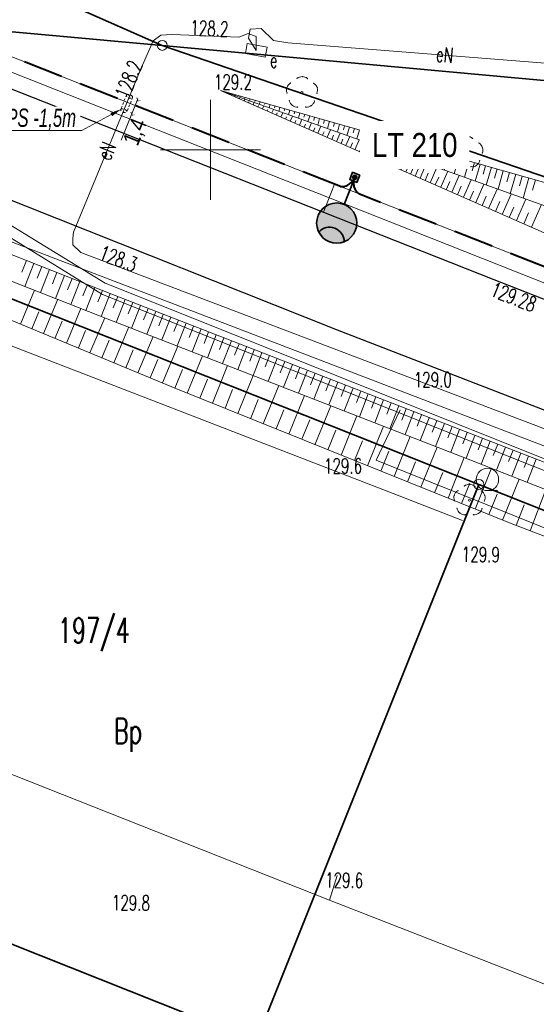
# Model space of a CAD drawing. Header units: metres. Extents: x 6496648 to 6497944, y 5962794 to 5963351.
# Tile 12 of 91: x 6496790 to 6496816, y 5963157 to 5963207. Entities that reach past the tile are written whole.
import ezdxf
from ezdxf import colors
from ezdxf.entities.mleader import LeaderData, LeaderLine
from ezdxf.math import Vec2, Vec3

# ---------------------------------------------------------------- set-up
doc = ezdxf.new("R2010")
doc.units = ezdxf.units.M
doc.header["$MEASUREMENT"] = 0
for name, pattern in [('DASHED', [19.05, 12.7, -6.35]), ('HIDDEN', [0.375, 0.25, -0.125]), ('L_0_04', [1.5, 1, -0.5])]:
    doc.linetypes.add(name, pattern=pattern)
doc.layers.get('0').update_dxf_attribs({"color": 8, "linetype": 'CONTINUOUS', "lineweight": 13})
doc.layers.get('DEFPOINTS').update_dxf_attribs({"linetype": 'CONTINUOUS', "lineweight": 0})
for name, color, linetype, lineweight in [('000_INNE__NIEZYDENTYFIKOWANE_', 8, 'CONTINUOUS', 13), ('210_OZNACZENIE_UzYTKU', 8, 'CONTINUOUS', 13), ('211_NR_DZIAlKI', 7, 'CONTINUOUS', 25), ('217_GRANICA_KONTURU_KLASYFIKCYJNEGO', 8, 'CONTINUOUS', 13), ('218_GRANICA_UzYTKU', 8, 'CONTINUOUS', 13), ('219_LINIA_GRANICY', 3, 'CONTINUOUS', 35), ('drzewo_lisciaste__punkt_', 8, 'CONTINUOUS', 13), ('E_proj_opisy_ośw.', 7, 'CONTINUOUS', 13), ('E_proj_osłona r. dz._obw. 200', 204, 'L_0_04', 20), ('E_proj_osłona r. dz._opis_obw. 100', 204, 'CONTINUOUS', 9), ('E_proj_ośw_latarnia', 1, 'CONTINUOUS', 35), ('E_proj_ośw_linia_obw. 200', 1, 'L_0_04', 40), ('JEZDNIA__POWIERZCHNIA_', 8, 'CONTINUOUS', 25), ('OGRODZENIE_TRWAlE__LINIA_', 8, 'CONTINUOUS', 13), ('PRZEWoD_ELEKTROENERGETYCZNY__LINIA_', 1, 'CONTINUOUS', 13), ('PRZEWoD_ELEKTROENERGETYCZNY__LINIA__ATR1', 1, 'CONTINUOUS', 13), ('PRZEWoD_KANALIZACYJNY__LINIA_', 36, 'CONTINUOUS', 13), ('PRZEWoD_TELEKOMUNIKACYJNY__LINIA_', 30, 'CONTINUOUS', 13), ('PRZEWoD_WODOCIaGOWY__LINIA_', 5, 'CONTINUOUS', 13), ('PUNKT_O_OKREsLONEJ_WYSOKOsCI__SIEc_ELEKTROENERGETYCZNA__ATR3', 1, 'CONTINUOUS', 13), ('PUNKT_WYSOKOsCIOWY_NATURALNY_ATR2', 8, 'CONTINUOUS', 13), ('PUNKT_WYSOKOsCIOWY_SZTUCZNY_ATR2', 8, 'CONTINUOUS', 13), ('RURA_OCHRONNA___PRZEWoD_ELEKTROENERGETYCZNY__LINIA_', 1, 'CONTINUOUS', 13), ('siatka', 8, 'CONTINUOUS', 13), ('SKARPA_NIEUMOCNIONA__POWIERZCHNIA_', 8, 'CONTINUOUS', 13), ('szafa_elektroenergetyczna__punkt_', 1, 'CONTINUOUS', 13), ('SZAFA_ELEKTROENERGETYCZNA__PUNKT__ATR17', 1, 'CONTINUOUS', 13), ('ZAKRZEWIENIE__POWIERZCHNIA_', 8, 'CONTINUOUS', 13), ('zakrzewienie__powierzchnia____symbol', 8, 'CONTINUOUS', 13)]:
    doc.layers.add(name, color=color, linetype=linetype, lineweight=lineweight)
doc.layers.add('E_pomocnicza', color=3, linetype='CONTINUOUS', lineweight=13, plot=False)
doc.styles.add('Annotative', font='simplex.shx')
doc.styles.add('Narrow', font='ARIALN.TTF', dxfattribs={"height": 2})
doc.styles.get("Standard").update_dxf_attribs({"font": 'simplex.shx'})
doc.dimstyles.new('wymiary', dxfattribs={"dimtxt": 0.65, "dimasz": 0.25, "dimexe": 0.25, "dimexo": 1, "dimgap": 0.1, "dimtad": 1, "dimzin": 1, "dimtxsty": 'Annotative', "dimblk": 'OBLIQUE', "dimcen": 0.0025, "dimdle": 0.05, "dimadec": 0, "dimazin": 0, "dimtfac": 1, "dimtmove": 0, "dimatfit": 3, "dimldrblk": 'NONE', "dimfxl": 1, "dimarcsym": 0})

# ---------------------------------------------------------------- blocks, each defined once
blk = doc.blocks.new('GRT')
at = {"color": 0, "linetype": 'Continuous', "lineweight": 18}
blk.add_circle((0, 0), 0.5, dxfattribs=at)
blk = doc.blocks.new('A$C5E955987')
at = {"layer": 'E_proj_ośw_latarnia'}
h = blk.add_hatch(color=7, dxfattribs=at)
h.dxf.hatch_style = 1
h.paths.add_polyline_path([(3.223, 1.824, 1), (3.408, 1.892, 1)], flags=0)
h.paths.add_polyline_path([(3.2, 1.606), (3.567, 1.742), (3.431, 2.111), (3.064, 1.976)])
h.paths.add_polyline_path([(3.223, 1.824, -1), (3.408, 1.892, -1)], flags=16)
h.paths.add_polyline_path([(0.071, 1.38, -0.683546), (0.557, 0.106, 0.679532), (1.952, 1.355, 0.687575)])
h = blk.add_hatch(color=7, dxfattribs=at)
h.dxf.hatch_style = 1
h.paths.add_polyline_path([(3.223, 1.824, 1), (3.408, 1.892, 1)])
blk.add_hatch(color=256, dxfattribs=at).paths.add_polyline_path([(0.071, 1.38, 0.389707), (0.557, 0.106), (0.557, 0.106, 0.683546)])
blk.add_lwpolyline([(3.567, 1.742), (3.2, 1.606), (3.064, 1.976), (3.431, 2.111)], close=True, dxfattribs=at)
at = {"layer": 'E_proj_ośw_latarnia', "flags": 128}
blk.add_lwpolyline([(3.132, 1.791), (1.952, 1.355)], dxfattribs=at)
at = {"layer": 'E_proj_ośw_latarnia'}
blk.add_lwpolyline([(0.071, 1.38, 0.389707), (0.557, 0.106), (0.557, 0.106, 0.683546)], format="xyb", close=True, dxfattribs=at)
for centre, radius in [((1.007, 1.007), 1.007), ((3.315, 1.858), 0.0984)]:
    blk.add_circle(centre, radius, dxfattribs=at)
blk = doc.blocks.new('_Oblique')
at = {"color": 0, "linetype": 'ByBlock', "lineweight": -2}
blk.add_line((-0.5, -0.5), (0.5, 0.5), dxfattribs=at)
blk = doc.blocks.new('*D47')
at = {"layer": 'DEFPOINTS', "color": 0}
for p in [(-1.281, 0.597), (0, 0), (-1.612, -0.112)]:
    blk.add_point(p, dxfattribs=at)
at = {"layer": 'E_pomocnicza', "color": 0, "lineweight": -2}
for p, q in [((-1.612, -0.112), (-3.941, 0.974)), ((-1.703, -0.309), (-1.717, -0.339)), ((-0.286, -0.731), (-1.612, -0.112)), ((-0.423, -0.906), (-0.437, -0.936))]:
    blk.add_line(p, q, dxfattribs=at)
at = {"layer": 'E_pomocnicza', "color": 0, "lineweight": -2, "xscale": 0.25, "yscale": 0.25, "zscale": 0.25}
for p, rotation in [((-1.612, -0.112), 154.997883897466), ((-0.331, -0.71), 334.997883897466)]:
    blk.add_blockref('_Oblique', p, dxfattribs=dict(at, rotation=rotation))
at = {"layer": 'E_pomocnicza', "color": 0, "linetype": 'Continuous', "lineweight": 0, "insert": (-3.313, -0.424), "char_height": 2, "attachment_point": 5, "rotation": 334.99788, "style": 'Narrow'}
blk.add_mtext('{\\H0.75x;1,4}', dxfattribs=at)
blk = doc.blocks.new('_None')
blk = doc.blocks.new('*U46')
at = {"linetype": 'HIDDEN', "ltscale": 0.2}
for p, q in [((-0.127, -0.272), (-1.408, 0.325)), ((0.127, 0.272), (-1.154, 0.869))]:
    blk.add_line(p, q, dxfattribs=at)
at = {"linetype": 'DASHED', "ltscale": 0.02}
for centre in [(-1.281, 0.597), (0, 0)]:
    blk.add_ellipse(centre, major_axis=(0.127, 0.272), ratio=0.5, dxfattribs=at)
at = {"layer": 'E_pomocnicza', "color": 4, "lineweight": 0}
dim = blk.add_aligned_dim(p1=(0, 0), p2=(-1.281, 0.597), distance=0.783, text='{\\H0.75x;<>}', dimstyle='wymiary', override={"dimtxt": 1.3, "dimtad": 2, "dimdec": 1, "dimlfac": 1, "dimrnd": 0, "dimtxsty": 'Narrow'}, dxfattribs=at)
dim.commit()
dim.dimension.update_dxf_attribs({"geometry": '*D47', "text_midpoint": (-3.313, -0.424)})

msp = doc.modelspace()

# ---------------------------------------------------------------- linework, layer by layer
at = {"layer": '000_INNE__NIEZYDENTYFIKOWANE_', "flags": 128}
for points in [[(6496800.52, 5963202.95), (6496800.52, 5963202.96)], [(6496800.75, 5963202.85), (6496800.76, 5963202.87)], [(6496800.99, 5963202.82), (6496800.98, 5963202.79)], [(6496800.98, 5963202.75), (6496800.99, 5963202.77)], [(6496801.22, 5963202.65), (6496801.24, 5963202.7)], [(6496801.24, 5963202.75), (6496801.23, 5963202.73)], [(6496801.45, 5963202.55), (6496801.46, 5963202.58)], [(6496801.49, 5963202.68), (6496801.47, 5963202.62)], [(6496801.68, 5963202.45), (6496801.72, 5963202.53)], [(6496801.74, 5963202.61), (6496801.72, 5963202.57)], [(6496801.91, 5963202.34), (6496801.93, 5963202.4)], [(6496801.98, 5963202.54), (6496801.96, 5963202.44)], [(6496802.14, 5963202.24), (6496802.19, 5963202.36)], [(6496802.23, 5963202.47), (6496802.22, 5963202.41)], [(6496802.48, 5963202.4), (6496802.44, 5963202.27)], [(6496802.37, 5963202.14), (6496802.4, 5963202.21)], [(6496802.6, 5963202.04), (6496802.67, 5963202.19)], [(6496802.73, 5963202.33), (6496802.71, 5963202.26)], [(6496802.83, 5963201.94), (6496802.87, 5963202.02)], [(6496802.98, 5963202.26), (6496802.93, 5963202.1)], [(6496803.07, 5963201.84), (6496803.15, 5963202.02)], [(6496803.23, 5963202.19), (6496803.2, 5963202.1)], [(6496803.48, 5963202.12), (6496803.42, 5963201.92)], [(6496803.53, 5963201.63), (6496803.63, 5963201.85)], [(6496803.72, 5963202.05), (6496803.69, 5963201.94)], [(6496803.97, 5963201.98), (6496803.91, 5963201.75)], [(6496804.22, 5963201.91), (6496804.19, 5963201.79)], [(6496803.3, 5963201.73), (6496803.34, 5963201.84)], [(6496803.76, 5963201.53), (6496803.81, 5963201.65)], [(6496803.99, 5963201.43), (6496804.1, 5963201.68)], [(6496804.22, 5963201.33), (6496804.28, 5963201.46)], [(6496804.47, 5963201.84), (6496804.4, 5963201.58)], [(6496804.45, 5963201.23), (6496804.58, 5963201.51)], [(6496804.72, 5963201.77), (6496804.68, 5963201.63)], [(6496804.97, 5963201.7), (6496804.88, 5963201.4)], [(6496805.21, 5963201.63), (6496805.17, 5963201.47)], [(6496805.46, 5963201.56), (6496805.37, 5963201.23)], [(6496805.71, 5963201.49), (6496805.66, 5963201.31)], [(6496805.96, 5963201.42), (6496805.86, 5963201.06)], [(6496804.69, 5963201.12), (6496804.75, 5963201.28)], [(6496804.92, 5963201.02), (6496805.06, 5963201.34)], [(6496805.15, 5963200.92), (6496805.22, 5963201.09)], [(6496805.38, 5963200.82), (6496805.53, 5963201.17)], [(6496805.61, 5963200.72), (6496805.69, 5963200.9)], [(6496805.84, 5963200.62), (6496806.01, 5963201)], [(6496806.21, 5963201.34), (6496806.16, 5963201.16)], [(6496806.46, 5963201.27), (6496806.35, 5963200.88)], [(6496806.71, 5963201.2), (6496806.65, 5963201)], [(6496806.95, 5963201.13), (6496806.83, 5963200.71)], [(6496807.2, 5963201.06), (6496807.14, 5963200.84)], [(6496807.45, 5963200.99), (6496807.32, 5963200.54)], [(6496807.7, 5963200.92), (6496807.63, 5963200.69)], [(6496806.07, 5963200.51), (6496806.16, 5963200.72)], [(6496806.3, 5963200.41), (6496806.49, 5963200.83)], [(6496806.54, 5963200.31), (6496806.63, 5963200.53)], [(6496806.77, 5963200.21), (6496806.97, 5963200.66)], [(6496807.23, 5963200), (6496807.44, 5963200.49)], [(6496807.95, 5963200.85), (6496807.81, 5963200.36)], [(6496808.2, 5963200.78), (6496808.12, 5963200.53)], [(6496808.44, 5963200.71), (6496808.3, 5963200.19)], [(6496808.69, 5963200.64), (6496808.62, 5963200.37)], [(6496808.94, 5963200.57), (6496808.78, 5963200.02)], [(6496809.19, 5963200.5), (6496809.11, 5963200.21)], [(6496809.44, 5963200.43), (6496809.27, 5963199.84)], [(6496807, 5963200.11), (6496807.1, 5963200.34)], [(6496807.46, 5963199.9), (6496807.57, 5963200.15)], [(6496807.69, 5963199.8), (6496807.92, 5963200.32)], [(6496807.92, 5963199.7), (6496808.04, 5963199.97)], [(6496808.16, 5963199.6), (6496808.4, 5963200.15)], [(6496808.62, 5963199.39), (6496808.88, 5963199.98)], [(6496809.69, 5963200.36), (6496809.6, 5963200.06)], [(6496809.93, 5963200.29), (6496809.76, 5963199.67)], [(6496810.18, 5963200.22), (6496810.09, 5963199.9)], [(6496810.43, 5963200.15), (6496810.25, 5963199.49)], [(6496810.68, 5963200.08), (6496810.59, 5963199.74)], [(6496810.93, 5963200.01), (6496810.73, 5963199.32)], [(6496811.18, 5963199.94), (6496811.08, 5963199.59)], [(6496808.39, 5963199.5), (6496808.51, 5963199.78)], [(6496808.85, 5963199.29), (6496808.98, 5963199.59)], [(6496809.08, 5963199.19), (6496809.35, 5963199.81)], [(6496809.31, 5963199.09), (6496809.45, 5963199.41)], [(6496809.54, 5963198.99), (6496809.83, 5963199.64)], [(6496810.01, 5963198.78), (6496810.31, 5963199.47)], [(6496811.43, 5963199.87), (6496811.22, 5963199.15)], [(6496811.67, 5963199.8), (6496811.56, 5963199.43)], [(6496811.91, 5963199.73), (6496811.7, 5963198.98)], [(6496812.16, 5963199.66), (6496812.05, 5963199.27)], [(6496812.41, 5963199.59), (6496812.19, 5963198.8)], [(6496812.67, 5963199.51), (6496812.56, 5963199.11)], [(6496812.94, 5963199.44), (6496812.71, 5963198.62)], [(6496809.77, 5963198.89), (6496809.92, 5963199.22)], [(6496810.24, 5963198.68), (6496810.4, 5963199.03)], [(6496810.49, 5963198.57), (6496810.8, 5963199.3)], [(6496810.99, 5963198.35), (6496811.32, 5963199.11)], [(6496811.52, 5963198.12), (6496811.87, 5963198.92)], [(6496813.21, 5963199.36), (6496813.09, 5963198.94)], [(6496813.49, 5963199.28), (6496813.24, 5963198.43)], [(6496813.77, 5963199.2), (6496813.64, 5963198.77)], [(6496814.06, 5963199.12), (6496813.8, 5963198.23)], [(6496814.35, 5963199.04), (6496814.22, 5963198.58)], [(6496814.65, 5963198.95), (6496814.39, 5963198.02)], [(6496810.74, 5963198.46), (6496810.9, 5963198.83)], [(6496811.25, 5963198.24), (6496811.42, 5963198.63)], [(6496811.8, 5963198), (6496811.98, 5963198.41)], [(6496812.08, 5963197.87), (6496812.45, 5963198.71)], [(6496812.66, 5963197.62), (6496813.05, 5963198.5)], [(6496814.96, 5963198.86), (6496814.83, 5963198.39)], [(6496815.28, 5963198.77), (6496815, 5963197.8)], [(6496815.6, 5963198.68), (6496815.46, 5963198.19)], [(6496815.93, 5963198.59), (6496815.64, 5963197.57)], [(6496816.26, 5963198.49), (6496816.12, 5963197.98)], [(6496812.37, 5963197.75), (6496812.55, 5963198.18)], [(6496812.97, 5963197.48), (6496813.16, 5963197.93)], [(6496813.28, 5963197.35), (6496813.68, 5963198.27)], [(6496813.92, 5963197.06), (6496814.35, 5963198.03)], [(6496813.6, 5963197.21), (6496813.8, 5963197.68)], [(6496814.6, 5963196.76), (6496815.05, 5963197.78)], [(6496815.31, 5963196.45), (6496815.78, 5963197.52)], [(6496814.26, 5963196.91), (6496814.48, 5963197.41)], [(6496814.95, 5963196.61), (6496815.18, 5963197.13)], [(6496816.06, 5963196.12), (6496816.56, 5963197.25)], [(6496815.68, 5963196.29), (6496815.92, 5963196.84)], [(6496790.79, 5963194.45), (6496790.57, 5963193.88)], [(6496791.17, 5963194.3), (6496790.72, 5963193.16)], [(6496791.56, 5963194.15), (6496791.33, 5963193.58)], [(6496791.94, 5963194), (6496791.49, 5963192.86)], [(6496792.32, 5963193.85), (6496792.09, 5963193.28)], [(6496792.7, 5963193.7), (6496792.25, 5963192.56)], [(6496793.08, 5963193.55), (6496792.85, 5963192.98)], [(6496793.46, 5963193.4), (6496793.01, 5963192.26)], [(6496793.84, 5963193.25), (6496793.61, 5963192.68)], [(6496794.22, 5963193.1), (6496793.77, 5963191.96)], [(6496790.5, 5963191.27), (6496791.2, 5963192.97)], [(6496791.64, 5963190.8), (6496792.36, 5963192.52)], [(6496794.6, 5963192.95), (6496794.37, 5963192.38)], [(6496794.98, 5963192.8), (6496794.53, 5963191.66)], [(6496795.36, 5963192.65), (6496795.13, 5963192.08)], [(6496795.74, 5963192.5), (6496795.29, 5963191.36)], [(6496792.8, 5963190.32), (6496793.52, 5963192.06)], [(6496796.12, 5963192.36), (6496795.89, 5963191.79)], [(6496796.5, 5963192.21), (6496796.05, 5963191.07)], [(6496796.88, 5963192.06), (6496796.65, 5963191.49)], [(6496791.07, 5963191.04), (6496791.42, 5963191.89)], [(6496793.97, 5963189.83), (6496794.71, 5963191.59)], [(6496797.26, 5963191.91), (6496796.81, 5963190.77)], [(6496797.64, 5963191.76), (6496797.41, 5963191.19)], [(6496798.02, 5963191.62), (6496797.57, 5963190.48)], [(6496792.22, 5963190.56), (6496792.58, 5963191.42)], [(6496795.17, 5963189.34), (6496795.91, 5963191.13)], [(6496798.4, 5963191.47), (6496798.17, 5963190.9)], [(6496798.78, 5963191.32), (6496798.33, 5963190.18)], [(6496799.15, 5963191.17), (6496798.93, 5963190.6)], [(6496799.53, 5963191.03), (6496799.09, 5963189.89)], [(6496793.39, 5963190.08), (6496793.75, 5963190.95)], [(6496796.37, 5963188.84), (6496797.13, 5963190.65)], [(6496799.91, 5963190.88), (6496799.69, 5963190.31)], [(6496800.29, 5963190.73), (6496799.85, 5963189.59)], [(6496800.67, 5963190.58), (6496800.45, 5963190.01)], [(6496794.57, 5963189.59), (6496794.94, 5963190.47)], [(6496797.6, 5963188.33), (6496798.36, 5963190.17)], [(6496801.05, 5963190.44), (6496800.61, 5963189.3)], [(6496801.43, 5963190.29), (6496801.21, 5963189.72)], [(6496801.81, 5963190.14), (6496801.37, 5963189)], [(6496795.77, 5963189.09), (6496796.14, 5963189.99)], [(6496798.84, 5963187.82), (6496799.6, 5963189.69)], [(6496802.19, 5963189.99), (6496801.97, 5963189.42)], [(6496802.57, 5963189.84), (6496802.13, 5963188.7)], [(6496802.96, 5963189.7), (6496802.73, 5963189.13)], [(6496803.34, 5963189.55), (6496802.89, 5963188.41)], [(6496796.98, 5963188.58), (6496797.36, 5963189.5)], [(6496800.1, 5963187.31), (6496800.86, 5963189.2)], [(6496803.72, 5963189.4), (6496803.49, 5963188.83)], [(6496804.1, 5963189.25), (6496803.65, 5963188.11)], [(6496804.48, 5963189.11), (6496804.25, 5963188.54)], [(6496798.22, 5963188.07), (6496798.6, 5963189)], [(6496801.37, 5963186.8), (6496802.13, 5963188.7)], [(6496804.86, 5963188.96), (6496804.41, 5963187.82)], [(6496805.24, 5963188.81), (6496805.01, 5963188.24)], [(6496805.62, 5963188.66), (6496805.17, 5963187.52)], [(6496799.47, 5963187.57), (6496799.85, 5963188.51)], [(6496802.64, 5963186.29), (6496803.42, 5963188.2)], [(6496806, 5963188.51), (6496805.77, 5963187.94)], [(6496806.38, 5963188.37), (6496805.93, 5963187.23)], [(6496806.76, 5963188.22), (6496806.54, 5963187.65)], [(6496807.14, 5963188.07), (6496806.69, 5963186.93)], [(6496800.73, 5963187.06), (6496801.11, 5963188)], [(6496803.93, 5963185.77), (6496804.71, 5963187.7)], [(6496807.52, 5963187.92), (6496807.3, 5963187.35)], [(6496807.9, 5963187.78), (6496807.45, 5963186.63)], [(6496808.28, 5963187.63), (6496808.06, 5963187.06)], [(6496802, 5963186.54), (6496802.39, 5963187.5)], [(6496805.23, 5963185.24), (6496806.02, 5963187.19)], [(6496808.66, 5963187.48), (6496808.22, 5963186.34)], [(6496809.04, 5963187.33), (6496808.82, 5963186.76)], [(6496809.42, 5963187.18), (6496808.98, 5963186.04)], [(6496803.29, 5963186.03), (6496803.67, 5963186.99)], [(6496806.54, 5963184.72), (6496807.33, 5963186.68)], [(6496809.8, 5963187.04), (6496809.58, 5963186.47)], [(6496810.18, 5963186.89), (6496809.74, 5963185.75)], [(6496810.56, 5963186.74), (6496810.34, 5963186.17)], [(6496810.94, 5963186.59), (6496810.5, 5963185.45)], [(6496804.58, 5963185.51), (6496804.97, 5963186.48)], [(6496807.86, 5963184.18), (6496808.66, 5963186.17)], [(6496811.33, 5963186.44), (6496811.1, 5963185.87)], [(6496811.71, 5963186.3), (6496811.26, 5963185.15)], [(6496812.09, 5963186.15), (6496811.87, 5963185.58)], [(6496805.88, 5963184.98), (6496806.28, 5963185.96)], [(6496809.19, 5963183.65), (6496810, 5963185.65)], [(6496812.47, 5963186), (6496812.02, 5963184.86)], [(6496812.85, 5963185.85), (6496812.63, 5963185.28)], [(6496813.23, 5963185.7), (6496812.79, 5963184.56)], [(6496807.2, 5963184.45), (6496807.6, 5963185.44)], [(6496810.53, 5963183.11), (6496811.34, 5963185.12)], [(6496813.61, 5963185.56), (6496813.39, 5963184.98)], [(6496814, 5963185.41), (6496813.55, 5963184.26)], [(6496814.38, 5963185.26), (6496814.15, 5963184.69)], [(6496814.76, 5963185.11), (6496814.31, 5963183.96)], [(6496808.52, 5963183.92), (6496808.92, 5963184.91)], [(6496815.14, 5963184.96), (6496814.92, 5963184.39)], [(6496815.53, 5963184.81), (6496815.08, 5963183.66)], [(6496815.91, 5963184.66), (6496815.69, 5963184.09)], [(6496809.86, 5963183.38), (6496810.26, 5963184.38)], [(6496811.89, 5963182.56), (6496812.7, 5963184.59)], [(6496816.3, 5963184.51), (6496815.85, 5963183.36)], [(6496811.21, 5963182.83), (6496811.62, 5963183.85)], [(6496813.25, 5963182.01), (6496814.07, 5963184.06)], [(6496812.56, 5963182.29), (6496812.98, 5963183.31)], [(6496814.62, 5963181.46), (6496815.44, 5963183.52)], [(6496813.93, 5963181.74), (6496814.34, 5963182.76)], [(6496815.99, 5963180.93), (6496816.78, 5963182.99)], [(6496815.3, 5963181.19), (6496815.7, 5963182.23)]]:
    msp.add_lwpolyline(points, dxfattribs=at)
at = {"layer": '217_GRANICA_KONTURU_KLASYFIKCYJNEGO', "flags": 128}
for points in [[(6496797.59, 5963205.22), (6496845.62, 5963188.72)], [(6496952.08, 5963191.05), (6496797.59, 5963205.22)]]:
    msp.add_lwpolyline(points, dxfattribs=at)
at = {"layer": '218_GRANICA_UzYTKU', "flags": 128}
for points in [[(6496797.59, 5963205.22), (6496777.48, 5963214.09)], [(6496774.89, 5963207.29), (6496797.59, 5963205.22)], [(6496845.62, 5963188.72), (6496797.59, 5963205.22)], [(6496952.08, 5963191.05), (6496797.59, 5963205.22)], [(6496813.43, 5963183.25), (6496774.91, 5963198.54)], [(6496802.28, 5963155.39), (6496813.43, 5963183.25)], [(6496842.24, 5963171.81), (6496813.43, 5963183.25)], [(6496776.59, 5963165.6), (6496798.96, 5963156.71)]]:
    msp.add_lwpolyline(points, dxfattribs=at)
at = {"layer": '219_LINIA_GRANICY', "flags": 128}
for points in [[(6496797.59, 5963205.22), (6496777.48, 5963214.09)], [(6496797.59, 5963205.22), (6496774.89, 5963207.29)], [(6496952.08, 5963191.05), (6496797.59, 5963205.22)], [(6496797.59, 5963205.22), (6496845.62, 5963188.72)], [(6496813.43, 5963183.25), (6496774.91, 5963198.54)], [(6496813.43, 5963183.25), (6496802.28, 5963155.39)], [(6496842.24, 5963171.81), (6496813.43, 5963183.25)], [(6496798.96, 5963156.71), (6496776.59, 5963165.6)]]:
    msp.add_lwpolyline(points, dxfattribs=at)
at = {"layer": 'DEFPOINTS', "linetype": 'Continuous'}
for points in [[(6497088.043, 5963087.571), (6497060.045, 5963098.826), (6497042.297, 5963105.911), (6497018.375, 5963115.111), (6496987.875, 5963126.752), (6496948.56, 5963142.251), (6496913.72, 5963155.871), (6496877.688, 5963170.071), (6496842.01, 5963184.196), (6496806.205, 5963198.271), (6496777.12, 5963209.766), (6496767.44, 5963213.646), (6496738.46, 5963225.696), (6496718.82, 5963233.986)], [(6497071.639, 5963093.954), (6497024.971, 5963111.9), (6497028.163, 5963110.672), (6497028.625, 5963111.871), (6497028.163, 5963110.672), (6496981.543, 5963128.742), (6496986.835, 5963126.691), (6496987.225, 5963127.696), (6496986.835, 5963126.691), (6496940.267, 5963144.895), (6496946.338, 5963142.526), (6496946.539, 5963143.041), (6496946.338, 5963142.526), (6496899.759, 5963160.703), (6496900.187, 5963161.782), (6496899.765, 5963160.7), (6496853.189, 5963178.884), (6496853.577, 5963180.128), (6496853.189, 5963178.884), (6496806.7, 5963197.289), (6496807.198, 5963198.562), (6496806.7, 5963197.289), (6496760.21, 5963215.694)], [(6496805.655, 5963196.875), (6496806.205, 5963198.271)], [(6497070.793, 5963058.866), (6497024.401, 5963077.514), (6497024.662, 5963078.097), (6497024.401, 5963077.514), (6496977.733, 5963095.461), (6496980.926, 5963094.233), (6496981.387, 5963095.432), (6496980.926, 5963094.233), (6496934.305, 5963112.302), (6496939.597, 5963110.251), (6496939.987, 5963111.256), (6496939.597, 5963110.251), (6496893.029, 5963128.456), (6496899.1, 5963126.087), (6496899.301, 5963126.601), (6496899.1, 5963126.087), (6496852.521, 5963144.263), (6496852.95, 5963145.343), (6496852.527, 5963144.261), (6496805.951, 5963162.445), (6496806.339, 5963163.688), (6496805.951, 5963162.445), (6496759.462, 5963180.849)]]:
    msp.add_lwpolyline(points, dxfattribs=at)
at = {"layer": 'drzewo_lisciaste__punkt_'}
for centre in [(6496804.58, 5963202.86), (6496812.85, 5963199.87), (6496812.96, 5963182.46)]:
    msp.add_circle(centre, 0.05, dxfattribs=at)
for centre, radius, start, end in [((6496804.191, 5963202.99), 0.389, 119.7173, 203.0228), ((6496804.588, 5963203.215), 0.445, 53.1439, 126.817), ((6496804.992, 5963202.995), 0.367, 333.1719, 61.0536), ((6496804.363, 5963202.565), 0.435, 195.6582, 271.2476), ((6496804.801, 5963202.558), 0.427, 266.5015, 343.4013), ((6496812.839, 5963200.28), 0.39, 46.2859, 129.6468), ((6496812.466, 5963200.005), 0.392, 120.7066, 203.3972), ((6496813.216, 5963199.983), 0.417, 338.8042, 56.9661), ((6496812.619, 5963199.562), 0.415, 194.4112, 273.301), ((6496813.092, 5963199.544), 0.395, 263.3048, 345.9885), ((6496812.959, 5963182.859), 0.401, 48.3363, 129.6338), ((6496812.6, 5963182.586), 0.419, 122.9934, 200.8546), ((6496813.333, 5963182.57), 0.411, 338.8118, 57.9928), ((6496812.743, 5963182.155), 0.426, 194.2836, 271.3098), ((6496813.183, 5963182.164), 0.43, 266.241, 342.6248)]:
    msp.add_arc(centre, radius, start, end, dxfattribs=at)
for p in [(6496804, 5963203.33), (6496804.33, 5963203.57), (6496804.59, 5963203.66), (6496804.85, 5963203.56), (6496803.82, 5963203.11), (6496803.83, 5963202.84), (6496805.17, 5963203.32), (6496805.34, 5963203.1), (6496803.95, 5963202.45), (6496805.2, 5963202.44), (6496805.33, 5963202.82), (6496804.1, 5963202.22), (6496804.37, 5963202.14), (6496804.77, 5963202.14), (6496805.04, 5963202.21), (6496812.6, 5963200.58), (6496812.86, 5963200.67), (6496813.12, 5963200.57), (6496812.09, 5963200.12), (6496812.27, 5963200.34), (6496813.44, 5963200.33), (6496813.61, 5963200.11), (6496812.1, 5963199.85), (6496812.22, 5963199.46), (6496813.47, 5963199.45), (6496813.6, 5963199.83), (6496812.37, 5963199.23), (6496812.64, 5963199.15), (6496813.04, 5963199.15), (6496813.31, 5963199.22), (6496812.71, 5963183.17), (6496812.97, 5963183.26), (6496813.23, 5963183.16), (6496812.2, 5963182.71), (6496812.38, 5963182.93), (6496813.55, 5963182.92), (6496813.72, 5963182.7), (6496812.21, 5963182.44), (6496813.71, 5963182.42), (6496812.33, 5963182.05), (6496812.48, 5963181.82), (6496812.75, 5963181.74), (6496813.15, 5963181.74), (6496813.42, 5963181.81), (6496813.58, 5963182.04)]:
    msp.add_point(p, dxfattribs=at)
at = {"layer": 'E_proj_ośw_linia_obw. 200', "ltscale": 2}
msp.add_lwpolyline([(6496945.981, 5963143.259), (6496913.72, 5963155.871), (6496900.477, 5963161.09, -0.40782), (6496900.247, 5963161.929, -0.383034), (6496899.484, 5963161.481), (6496877.688, 5963170.071), (6496853.924, 5963179.479, -0.389161), (6496853.69, 5963180.319, -0.368192), (6496852.962, 5963179.86), (6496842.003, 5963184.179), (6496807.466, 5963197.775, -0.385605), (6496807.221, 5963198.618, -0.323522), (6496806.502, 5963198.154), (6496777.12, 5963209.766)], format="xyb", dxfattribs=at)
at = {"layer": 'JEZDNIA__POWIERZCHNIA_', "flags": 128}
for points in [[(6496776.57, 5963208.37), (6496797.13, 5963200.25), (6496814.18, 5963193.5), (6496831.73, 5963186.64), (6496851.19, 5963178.96), (6496866.74, 5963172.85), (6496887.54, 5963164.51), (6496902.22, 5963158.75), (6496924.12, 5963150.2), (6496939.31, 5963144.25), (6496956.71, 5963137.46), (6496963.66, 5963134.63), (6496985.92, 5963125.89), (6497006.61, 5963118.04), (6497029.04, 5963109.39), (6497048.07, 5963102.09), (6497070.92, 5963092.77)], [(6497075.74, 5963084.32), (6497062.13, 5963090.14), (6497047.96, 5963096.06), (6497035.7, 5963100.87), (6497020.46, 5963106.95), (6497003.68, 5963113.39), (6496985.62, 5963120.62), (6496966.64, 5963128.06), (6496948.76, 5963135.08), (6496942.28, 5963137.67), (6496921.39, 5963145.9), (6496908.94, 5963150.72), (6496894.1, 5963156.52), (6496884.28, 5963160.3), (6496877.57, 5963162.92), (6496867.92, 5963166.7), (6496856.35, 5963171.3), (6496837.67, 5963178.7), (6496823.99, 5963184.14), (6496806.35, 5963190.97), (6496790.77, 5963197.18), (6496774.9, 5963203.5)]]:
    msp.add_lwpolyline(points, dxfattribs=at)
at = {"layer": 'OGRODZENIE_TRWAlE__LINIA_', "flags": 128}
msp.add_lwpolyline([(6496812.62, 5963181.45), (6496809.14, 5963182.8), (6496787.12, 5963191.31), (6496775.37, 5963195.83), (6496775.92, 5963181.64)], dxfattribs=at)
at = {"layer": 'PRZEWoD_ELEKTROENERGETYCZNY__LINIA_', "flags": 128}
for points in [[(6496821.58, 5963209), (6496821.46, 5963208.61), (6496820.63, 5963204.72), (6496820.26, 5963204.2), (6496819.5, 5963204.12), (6496803.87, 5963205.35), (6496803.15, 5963205.46), (6496802.54, 5963206.07), (6496801.99, 5963206.03), (6496801.9, 5963205.59), (6496802.29, 5963204.97)], [(6496802.29, 5963204.97), (6496802.29, 5963205.66), (6496801.89, 5963205.82), (6496801.42, 5963205.63), (6496798.08, 5963205.76), (6496797.51, 5963205.73), (6496797.13, 5963205.44), (6496796.49, 5963203.96), (6496793.15, 5963195.87), (6496793.11, 5963195.55), (6496793.11, 5963195.24), (6496793.52, 5963194.85), (6496820.19, 5963184.72), (6496838.52, 5963177.47), (6496850.92, 5963172.53)]]:
    msp.add_lwpolyline(points, dxfattribs=at)
at = {"layer": 'PRZEWoD_KANALIZACYJNY__LINIA_', "flags": 128}
msp.add_lwpolyline([(6497082.81, 5963079.21), (6497039.28, 5963096.48), (6496994.97, 5963113.67), (6496977.13, 5963121.11), (6496941.88, 5963135.84), (6496903.45, 5963150.65), (6496898.02, 5963153.17), (6496880.14, 5963159.59), (6496870.79, 5963163.35), (6496832.92, 5963177.48), (6496794.6, 5963192.75), (6496784.72, 5963198.85), (6496774.9, 5963202.73)], dxfattribs=at)
at = {"layer": 'PRZEWoD_TELEKOMUNIKACYJNY__LINIA_', "flags": 128}
msp.add_lwpolyline([(6496774.9, 5963201.17), (6496800.16, 5963191.52), (6496821.21, 5963183.45), (6496844.18, 5963174.49), (6496883.32, 5963159.12), (6496886.75, 5963159.1), (6496905.28, 5963150.99), (6497034.08, 5963099.85), (6497081.01, 5963081.42), (6497114.42, 5963068.68), (6497140.82, 5963058.78), (6497145.99, 5963055.02), (6497153.66, 5963050.85), (6497172.46, 5963043.32), (6497202.19, 5963037.61), (6497238.33, 5963036.41), (6497238.76, 5963032.02), (6497245.27, 5963032.35), (6497261.71, 5963034.62), (6497300.12, 5963040.13)], dxfattribs=at)
at = {"layer": 'PRZEWoD_WODOCIaGOWY__LINIA_', "flags": 128}
msp.add_lwpolyline([(6496774.9, 5963203.29), (6496784.92, 5963199.33), (6496794.73, 5963193.32), (6496832.97, 5963178.03), (6496870.84, 5963163.85), (6496879.98, 5963160.32), (6496898.15, 5963153.69), (6496903.95, 5963151.25), (6496942.07, 5963136.31), (6496977.37, 5963121.77), (6496995.11, 5963114.36), (6497030.39, 5963101.05), (6497083.14, 5963080.09)], dxfattribs=at)
at = {"layer": 'RURA_OCHRONNA___PRZEWoD_ELEKTROENERGETYCZNY__LINIA_', "flags": 128}
msp.add_lwpolyline([(6496796.49, 5963203.96), (6496793.15, 5963195.87)], dxfattribs=at)
at = {"layer": 'siatka', "flags": 128}
for points in [[(6496800, 5963197.5), (6496800, 5963202.5)], [(6496797.5, 5963200), (6496802.5, 5963200)]]:
    msp.add_lwpolyline(points, dxfattribs=at)
at = {"layer": 'SKARPA_NIEUMOCNIONA__POWIERZCHNIA_', "flags": 128}
for points in [[(6496800.51, 5963202.96), (6496818.36, 5963197.9), (6496840.56, 5963189.6), (6496859.93, 5963182.39), (6496887.55, 5963170.99), (6496914.04, 5963159.67), (6496910.7, 5963159.92), (6496886.84, 5963169.33), (6496859.29, 5963180.34), (6496839.97, 5963187.89), (6496817.76, 5963196.82)], [(6496913.29, 5963157.36), (6496886.31, 5963167.95), (6496858.57, 5963178.85), (6496838.63, 5963186.87), (6496817.11, 5963195.66), (6496800.51, 5963202.96), (6496817.76, 5963196.82), (6496839.97, 5963187.89), (6496859.29, 5963180.34), (6496886.84, 5963169.33), (6496910.7, 5963159.92)], [(6496775.47, 5963199.15), (6496775.95, 5963200.28), (6496782.46, 5963197.74), (6496795.23, 5963192.7), (6496806.47, 5963188.33), (6496822.67, 5963182.04), (6496837.05, 5963176.26), (6496849.08, 5963171.55), (6496872.96, 5963162.06), (6496872.54, 5963160.86), (6496862.58, 5963164.83), (6496845, 5963171.88), (6496829.39, 5963178.04), (6496812.89, 5963184.52), (6496794.84, 5963191.54)], [(6496775.47, 5963199.15), (6496794.84, 5963191.54), (6496812.89, 5963184.52), (6496829.39, 5963178.04), (6496845, 5963171.88), (6496862.58, 5963164.83), (6496872.54, 5963160.86), (6496872.13, 5963159.69), (6496865.21, 5963162.01), (6496861.16, 5963163.71), (6496853.62, 5963166.6), (6496835.8, 5963173.35), (6496815.04, 5963181.29), (6496798.27, 5963188.05), (6496775.29, 5963197.58)]]:
    msp.add_lwpolyline(points, dxfattribs=at)
at = {"layer": 'szafa_elektroenergetyczna__punkt_', "flags": 128}
for points in [[(6496801.75, 5963204.81), (6496801.84, 5963205.31)], [(6496801.84, 5963205.31), (6496802.83, 5963205.13)], [(6496801.75, 5963204.81), (6496802.74, 5963204.63)], [(6496802.74, 5963204.63), (6496802.83, 5963205.13)]]:
    msp.add_lwpolyline(points, dxfattribs=at)
at = {"layer": 'ZAKRZEWIENIE__POWIERZCHNIA_', "flags": 128}
msp.add_lwpolyline([(6496870.16, 5963162.32), (6496874.19, 5963157.94), (6496808.3, 5963184.46), (6496809.5, 5963186.99)], dxfattribs=at)
at = {"layer": 'zakrzewienie__powierzchnia____symbol', "flags": 128}
msp.add_lwpolyline([(6496813.86, 5963182.94), (6496814.36, 5963182.94)], dxfattribs=at)
at = {"layer": 'zakrzewienie__powierzchnia____symbol'}
msp.add_circle((6496813.86, 5963183.5), 0.56, dxfattribs=at)

# ---------------------------------------------------------------- block references
at = {"xscale": 0.5, "yscale": 0.5, "zscale": 0.5}
for p in [(6496797.59, 5963205.22), (6496813.43, 5963183.25)]:
    msp.add_blockref('GRT', p, dxfattribs=at)
at = {"layer": 'E_proj_osłona r. dz._obw. 200', "xscale": 0.54864, "yscale": 0.54864, "zscale": 0.54864, "rotation": 93.200706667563}
msp.add_blockref('*U46', (6496795.951, 5963202.673), dxfattribs=at)
at = {"layer": 'E_proj_ośw_latarnia', "rotation": 48.263257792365}
msp.add_blockref('A$C5E955987', (6496806.401, 5963194.907), dxfattribs=at)

# ---------------------------------------------------------------- texts
at = {"layer": '210_OZNACZENIE_UzYTKU', "width": 0.66}
msp.add_text('Bp', height=1.25, dxfattribs=at).set_placement((6496795.17, 5963170.29))
at = {"layer": '211_NR_DZIAlKI', "width": 0.66}
msp.add_text('197/4', height=1.25, dxfattribs=at).set_placement((6496792.36, 5963175.32))
at = {"layer": 'PRZEWoD_ELEKTROENERGETYCZNY__LINIA__ATR1', "width": 0.66}
for rotation, p in [(355.5, (6496811.27, 5963204.41)), (67.6, (6496794.98, 5963199.41))]:
    msp.add_text('eN', height=0.75, rotation=rotation, dxfattribs=at).set_placement(p)
at = {"layer": 'PUNKT_O_OKREsLONEJ_WYSOKOsCI__SIEc_ELEKTROENERGETYCZNA__ATR3', "width": 0.66}
for s, rotation, p in [('128.2', 357.8, (6496798.98, 5963205.73)), ('128.2', 67.6, (6496795.89, 5963202.5)), ('128.3', 339.2, (6496794.36, 5963194.53))]:
    msp.add_text(s, height=0.75, rotation=rotation, dxfattribs=at).set_placement(p)
at = {"layer": 'PUNKT_WYSOKOsCIOWY_NATURALNY_ATR2', "width": 0.66}
for s, p in [('129.2', (6496800.17, 5963203.01)), ('129.0', (6496810.17, 5963188.11)), ('129.6', (6496805.68, 5963183.8))]:
    msp.add_text(s, height=0.75, dxfattribs=at).set_placement(p)
for s, p in [('129.9', (6496812.57, 5963179.38)), ('129.6', (6496805.73, 5963163.08)), ('129.8', (6496795.06, 5963161.95))]:
    msp.add_text(s, height=0.75, rotation=359.2, dxfattribs=at).set_placement(p)
at = {"layer": 'PUNKT_WYSOKOsCIOWY_SZTUCZNY_ATR2', "width": 0.66}
msp.add_text('129.28', height=0.75, rotation=338.6, dxfattribs=at).set_placement((6496813.95, 5963192.71))
at = {"layer": 'SZAFA_ELEKTROENERGETYCZNA__PUNKT__ATR17', "width": 0.66}
msp.add_text('e', height=0.75, dxfattribs=at).set_placement((6496802.97, 5963204.1))

# ---------------------------------------------------------------- next in the draw order: leaders
at = {"layer": 'E_proj_opisy_ośw.', "color": 10}
ml = msp.add_multileader_mtext('Standard', dxfattribs=at)
ml.set_content('\\A1;LT 210', color=10, style='Narrow')
ml.set_leader_properties(color=256)
ml.set_arrow_properties(name='NONE')
ml.build(insert=Vec2(0, 0))
ml.multileader.update_dxf_attribs({"leader_type": 0, "has_dogleg": 0, "has_text_frame": 1, "text_left_attachment_type": 3, "dogleg_length": 0.36, "arrow_head_size": 0, "scale": 0.7})
ctx = ml.context
ctx.base_point, ctx.scale, ctx.char_height, ctx.arrow_head_size, ctx.landing_gap_size, ctx.plane_origin = Vec3(6496807.661, 5963200.222), 0.7, 1.2, 0, 0.42, Vec3(6497657.86, 5963096.992)
ctx.left_attachment = 3
ctx.mtext.insert, ctx.mtext.line_spacing_factor, ctx.mtext.flow_direction = Vec3(6496808.081, 5963200.837), 0.266667, 5
ctx.mtext.has_bg_fill, ctx.mtext.bg_color, ctx.mtext.bg_scale_factor, ctx.mtext.bg_transparency, ctx.mtext.use_window_bg_color = 1, -1073741824, 1.5, 0, 1
at = {"layer": 'E_proj_osłona r. dz._opis_obw. 100'}
ml = msp.add_multileader_mtext('Standard', dxfattribs=at)
ml.set_content('{\\fArial Narrow|b0|i1|c238|p34;\\W0.8;A58PS -1,5m }', color=256, style='Narrow')
ml.set_leader_properties(color=256, linetype='CONTINUOUS', lineweight=-1)
ml.build(insert=Vec2(0, 0))
ml.multileader.update_dxf_attribs({"has_dogleg": 0, "text_left_attachment_type": 6, "text_right_attachment_type": 6, "dogleg_length": 0.274, "arrow_head_size": 0.572})
ctx = ml.context
ctx.base_point, ctx.char_height, ctx.arrow_head_size, ctx.landing_gap_size, ctx.plane_origin = Vec3(6496788, 5963200.959), 0.9144, 0.572, 0.3, Vec3(6496827.593, 5963201.284)
ctx.left_attachment, ctx.right_attachment, ctx.text_align_type = 6, 6, 1
notes = []
notes.append((ctx, [(0, (1, 1, 0), (6496793.844, 5963200.959), (-1, 0), 0.274, [(0, [(6496795.541, 5963202.032)], 0, [])])]))
ctx.mtext.insert, ctx.mtext.alignment, ctx.mtext.line_spacing_factor, ctx.mtext.line_spacing_style = Vec3(6496790.785, 5963202.058), 2, 0.9, 2
ctx.mtext.has_bg_fill, ctx.mtext.bg_color, ctx.mtext.bg_scale_factor, ctx.mtext.bg_transparency, ctx.mtext.use_window_bg_color = 1, -1073741824, 1.1, 0, 1
for ctx, leaders in notes:
    for number, flags, end, landing, length, lines in leaders:
        leader = LeaderData()
        leader.index, (leader.has_last_leader_line, leader.has_dogleg_vector, leader.attachment_direction) = number, flags
        leader.last_leader_point, leader.dogleg_vector, leader.dogleg_length = Vec3(end), Vec3(landing), length
        for number, points, colour, breaks in lines:
            line = LeaderLine()
            line.index, line.vertices, line.color, line.breaks = number, Vec3.list(points), colors.encode_raw_color(colour), breaks
            leader.lines.append(line)
        ctx.leaders.append(leader)

doc.saveas('drawing.dxf')
